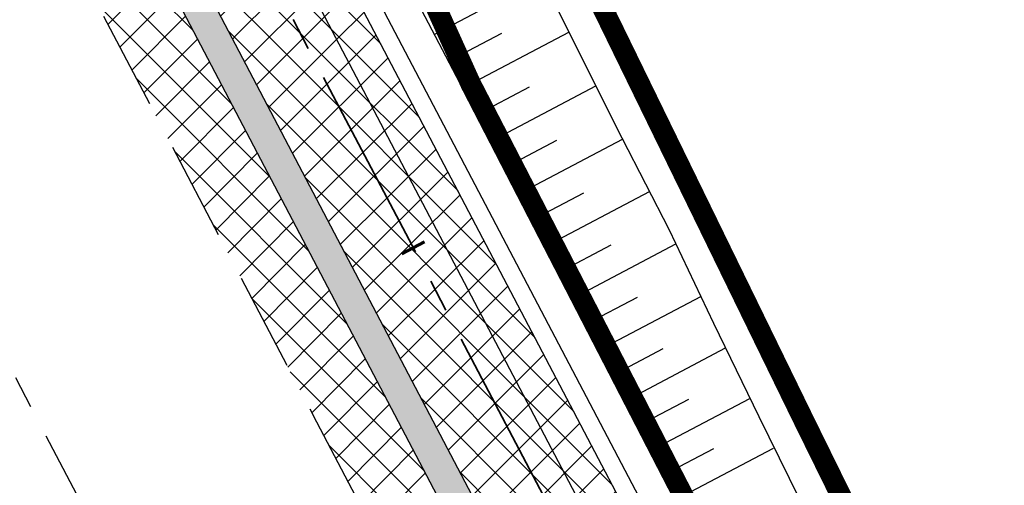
# Model space of a CAD drawing. Header units: metres. Extents: x 7529682 to 7533711, y 5721195 to 5727842.
# Tile 10 of 232: x 7531714 to 7531733, y 5723985 to 5723994. Entities that reach past the tile are written whole.
import ezdxf

# ---------------------------------------------------------------- set-up
doc = ezdxf.new("R2010")
doc.units = ezdxf.units.M
for name, pattern in [('817-dzialki-09-05-04$0$HIDDEN', [0.375, 0.25, -0.125]), ('ACAD_ISO05W100', [33, 24, -3, 0, -3, 0, -3]), ('CENTER', [50.800000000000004, 31.75, -6.35, 6.35, -6.35]), ('CENTER2', [28.575000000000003, 19.05, -3.175, 3.175, -3.175]), ('HIDDEN', [9.524999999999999, 6.35, -3.175])]:
    doc.linetypes.add(name, pattern=pattern)
for name, color, linetype in [('C-DROGI-SYTUACJA', 7, 'Continuous'), ('D-hatch-pobocza', 131, 'Continuous'), ('D-pobocza', 60, 'Continuous'), ('D-skarpa', 2, 'Continuous'), ('D-skarpa-kreskowanie', 2, 'Continuous')]:
    doc.layers.add(name, color=color, linetype=linetype)
for name, color, linetype, lineweight in [('D-bariera-uliczna-typu-B-01', 1, 'FENCELINE1', 30), ('D-krawędzie', 3, 'Continuous', 30), ('D-obrzeża', 2, 'Continuous', 30), ('D-oś', 10, 'CENTER', 30), ('D-pas-drogowy', 7, 'ACAD_ISO05W100', 50), ('Sieci-KD-proj', 4, 'KANDESZCZ_X2', 30)]:
    doc.layers.add(name, color=color, linetype=linetype, lineweight=lineweight)
for name, color, linetype, lineweight, true_color in [('D-hatch-ciag-pieszo-rowerowy', 7, 'Continuous', 13, 0xff9f80), ('D-LR-etap-III', 7, '817-dzialki-09-05-04$0$HIDDEN', 50, 0x00008f), ('D-ścieki', 7, 'Continuous', 30, 0x0544ff)]:
    doc.layers.add(name, color=color, linetype=linetype, lineweight=lineweight, true_color=true_color)
doc.layers.add('poprzeczki', color=7, linetype='Continuous', true_color=0x0000c7)
doc.styles.add('DIMTEXT', font='simplex.shx', dxfattribs={"width": 0.7})
doc.linetypes.add('FENCELINE1', pattern='A,6.35,-2.54,[133,ltypeshp.shx,S=2.54,R=0,X=-2.54,Y=0],-2.54,25.4', length=36.83)
doc.linetypes.add('KANDESZCZ_X2', pattern='A,4.366477,-0.326302,["kd",DIMTEXT,S=1.28,R=0,X=0,Y=-0.405864],-2.036296,4.465198', length=11.194273)
pattern_1 = [(45, (0, 0), (-0.3367596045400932, 0.3367596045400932), []), (135, (0, 0), (-0.3367596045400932, -0.3367596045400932), [])]

# ---------------------------------------------------------------- blocks, each defined once
blk = doc.blocks.new('AeccTickLine')
at = {"color": 0, "linetype": 'ByBlock', "lineweight": -2}
blk.add_line((0, 1), (-3.673819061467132e-16, -1), dxfattribs=at)

msp = doc.modelspace()

# ---------------------------------------------------------------- hatches: boundary and pattern name
at = {"layer": 'D-hatch-ciag-pieszo-rowerowy'}
h = msp.add_hatch(dxfattribs=at)
h.set_pattern_fill('ANSI37', color=256, scale=0.15, style=0)
h.set_pattern_definition(pattern_1)
h.paths.add_polyline_path([(7531670.458906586, 5724086.71862006), (7531652.861359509, 5724119.414572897), (7531649.993960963, 5724119.543724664), (7531666.660201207, 5724088.578124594), (7531679.390585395, 5724065.760141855), (7531684.867617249, 5724055.947126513), (7531688.519226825, 5724049.118146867), (7531697.217035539, 5724032.628804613), (7531705.518825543, 5724016.848378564), (7531710.984685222, 5724006.444116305), (7531717.725285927, 5723993.613384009), (7531720.608718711, 5723993.496779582), (7531714.804138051, 5724004.545797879), (7531709.33827834, 5724014.950060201), (7531701.035182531, 5724030.73296927), (7531692.33344085, 5724047.229767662), (7531688.667872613, 5724054.084851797), (7531683.179854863, 5724063.917550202)])
h = msp.add_hatch(dxfattribs=at)
h.set_pattern_fill('ANSI37', color=256, scale=0.15, style=0)
h.set_pattern_definition(pattern_1)
h.paths.add_polyline_path([(7531754.352047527, 5723930.752471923), (7531754.818989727, 5723928.453643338), (7531757.839022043, 5723926.144779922), (7531757.375388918, 5723928.427317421)])
h.paths.add_polyline_path([(7531731.714514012, 5723966.987520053), (7531733.968355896, 5723968.068213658), (7531731.88503071, 5723972.032321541), (7531724.978602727, 5723985.1787061), (7531720.608718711, 5723993.496779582), (7531717.725285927, 5723993.613384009), (7531728.065759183, 5723973.930294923)])
at = {"layer": 'D-hatch-pobocza'}
h = msp.add_hatch(dxfattribs=at)
h.set_pattern_fill('ANSI37', color=256, scale=0.15, style=0)
h.set_pattern_definition(pattern_1)
h.paths.add_polyline_path([(7531641.557825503, 5724137.251755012), (7531638.973820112, 5724135.895878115), (7531641.006768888, 5724132.021778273), (7531664.906257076, 5724087.616922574), (7531677.64401952, 5724064.785715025), (7531683.112433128, 5724054.988140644), (7531686.752875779, 5724048.180044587), (7531695.447538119, 5724031.696667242), (7531703.748818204, 5724015.917210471), (7531709.214143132, 5724005.513965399), (7531719.388607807, 5723986.14687362), (7531726.295217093, 5723973.000144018), (7531732.740794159, 5723960.735633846), (7531735.13, 5723956.19), (7531735.640456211, 5723955.218925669), (7531738.920835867, 5723952.151005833), (7531736.413235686, 5723957.004825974), (7531736.305660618, 5723956.961851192), (7531727.534596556, 5723973.651249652), (7531720.62798727, 5723986.797979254), (7531710.453522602, 5724006.165071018), (7531704.987823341, 5724016.569028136), (7531696.686186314, 5724032.349163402), (7531687.989321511, 5724048.836716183), (7531684.341062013, 5724055.659430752), (7531678.866615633, 5724065.467813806), (7531666.134017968, 5724088.289763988), (7531645.570935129, 5724126.495633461, -0.04489876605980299), (7531643.41488373, 5724131.53862466)])
at = {"layer": 'D-ścieki', "linetype": 'ByBlock', "true_color": 0x00cccc}
h = msp.add_hatch(color=132, dxfattribs=at)
edge = h.paths.add_edge_path()
edge.add_line((7531642.006493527, 5724137.812366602), (7531641.435825, 5724137.627082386))
edge.add_line((7531641.435825, 5724137.627082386), (7531643.414883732, 5724131.538624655))
edge.add_arc((7531672.516090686, 5724140.9979985), 30.5999999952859, 198.0067999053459, 208.2899328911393)
edge.add_line((7531645.57093513, 5724126.495633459), (7531666.134017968, 5724088.289763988))
edge.add_line((7531666.134017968, 5724088.289763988), (7531678.866615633, 5724065.467813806))
edge.add_line((7531678.866615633, 5724065.467813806), (7531684.341062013, 5724055.659430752))
edge.add_line((7531684.341062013, 5724055.659430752), (7531687.989321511, 5724048.836716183))
edge.add_line((7531687.989321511, 5724048.836716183), (7531696.686186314, 5724032.349163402))
edge.add_line((7531696.686186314, 5724032.349163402), (7531704.987823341, 5724016.569028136))
edge.add_line((7531704.987823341, 5724016.569028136), (7531710.453522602, 5724006.165071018))
edge.add_line((7531710.453522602, 5724006.165071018), (7531727.534596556, 5723973.651249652))
edge.add_line((7531727.534596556, 5723973.651249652), (7531736.305660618, 5723956.961851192))
edge.add_line((7531736.305660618, 5723956.961851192), (7531737.415830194, 5723957.405348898))
edge.add_line((7531737.415830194, 5723957.405348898), (7531737.20995598, 5723957.861526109))
edge.add_line((7531737.20995598, 5723957.861526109), (7531736.631995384, 5723957.63063868))
edge.add_line((7531736.631995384, 5723957.63063868), (7531728.065759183, 5723973.930294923))
edge.add_line((7531728.065759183, 5723973.930294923), (7531710.984685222, 5724006.444116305))
edge.add_line((7531710.984685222, 5724006.444116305), (7531705.518825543, 5724016.848378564))
edge.add_line((7531705.518825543, 5724016.848378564), (7531697.217035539, 5724032.628804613))
edge.add_line((7531697.217035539, 5724032.628804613), (7531688.519226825, 5724049.118146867))
edge.add_line((7531688.519226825, 5724049.118146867), (7531684.867617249, 5724055.947126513))
edge.add_line((7531684.867617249, 5724055.947126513), (7531679.390585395, 5724065.760141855))
edge.add_line((7531679.390585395, 5724065.760141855), (7531666.660201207, 5724088.578124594))
edge.add_line((7531666.660201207, 5724088.578124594), (7531646.099271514, 5724126.779993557))
edge.add_arc((7531672.516090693, 5724140.9979985), 30.00000000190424, 198.0067999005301, 208.2899328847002, ccw=False)
edge.add_line((7531643.985495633, 5724131.724102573), (7531642.01237679, 5724137.794286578))
edge.add_arc((7531613.48178165, 5724128.520390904), 29.99999999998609, 18.00679939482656, 18.04311184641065)

# ---------------------------------------------------------------- linework, layer by layer
at = {"layer": 'C-DROGI-SYTUACJA', "color": 10, "linetype": 'CENTER2', "lineweight": 35, "ltscale": 0.2}
msp.add_lwpolyline([(7531614.256663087, 5724194.442743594, -0.04259237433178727), (7531617.002724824, 5724190.14299819), (7531641.086772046, 5724144.244027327, -0.04226225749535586), (7531643.052354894, 5724139.578765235), (7531645.974061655, 5724130.590306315, 0.04489876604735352), (7531648.087837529, 5724125.646197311), (7531669.362691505, 5724086.1178688), (7531687.570882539, 5724053.485485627), (7531733.076127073, 5723967.06731419, 0.08906008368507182), (7531737.423082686, 5723961.49317242), (7531739.516334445, 5723959.616805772, -0.04859652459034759), (7531742.139793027, 5723956.760110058), (7531750.647625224, 5723945.469249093, -0.1118001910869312), (7531754.274373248, 5723937.414485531), (7531757.426190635, 5723921.897601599, 0.2009158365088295), (7531763.939597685, 5723912.314339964), (7531771.973882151, 5723907.081516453, -0.1312281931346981), (7531777.150318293, 5723901.326672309), (7531783.375044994, 5723889.119926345)], format="xyb", dxfattribs=at)
at = {"layer": 'D-bariera-uliczna-typu-B-01', "color": 160, "ltscale": 0.1, "true_color": 0x3d3dff, "flags": 128}
msp.add_lwpolyline([(7531734.96961638, 5723966.915378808), (7531732.194850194, 5723972.195146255), (7531725.288447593, 5723985.341482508), (7531715.113982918, 5724004.708574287), (7531709.648123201, 5724015.112836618), (7531701.344844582, 5724030.896093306), (7531692.642552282, 5724047.39393556), (7531688.975029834, 5724054.252674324), (7531683.485474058, 5724064.088128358), (7531670.765846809, 5724086.886830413), (7531650.215144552, 5724125.06969697, -0.04489876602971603), (7531648.302177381, 5724129.544115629), (7531645.094307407, 5724139.412938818)], format="xyb", dxfattribs=at)
at = {"layer": 'D-krawędzie', "linetype": 'HIDDEN', "ltscale": 0.3, "flags": 128}
msp.add_lwpolyline([(7530572.009999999, 5726166.06), (7530620.380949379, 5726072.761487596), (7530641.555222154, 5726032.007915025), (7530660.960861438, 5725995.070069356), (7530689.128213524, 5725941.540167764), (7530707.335918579, 5725907.031820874), (7530725.255781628, 5725873.092686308), (7530743.969545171, 5725837.653904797), (7530770.526708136, 5725787.119408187), (7530787.864146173, 5725754.266918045), (7530809.897571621, 5725712.541613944), (7530824.739035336, 5725684.389287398), (7530840.856259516, 5725653.693092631), (7530860.675070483, 5725616.154465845), (7530865.283000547, 5725607.394015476), (7530878.050274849, 5725583.079962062), (7530918.171722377, 5725507.178125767), (7530950.162943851, 5725446.305402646), (7530993.419108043, 5725364.264712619), (7531022.766433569, 5725308.719304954), (7531053.80955549, 5725249.872416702), (7531081.165622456, 5725197.874670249), (7531103.902359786, 5725154.540603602), (7531128.123220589, 5725108.448161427), (7531149.3, 5725068.249999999), (7531167.380094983, 5725033.766927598), (7531197.164745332, 5724976.987689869), (7531228.151004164, 5724918.034426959), (7531253.152837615, 5724870.491119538), (7531286.7961686, 5724806.653565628), (7531306.739858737, 5724768.664832), (7531335.094443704, 5724714.652299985), (7531357.3191504, 5724672.438740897), (7531373.644908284, 5724641.454376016), (7531392.161870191, 5724605.998675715), (7531418.480331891, 5724555.852756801), (7531439.726902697, 5724515.582472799), (7531468.399107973, 5724461.077223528), (7531491.782023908, 5724416.527754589), (7531531.990296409, 5724339.832565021), (7531557.226635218, 5724291.658956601), (7531569.851546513, 5724267.577443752), (7531591.375556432, 5724226.547822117), (7531610.003879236, 5724191.103071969), (7531616.882991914, 5724177.998849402), (7531629.984986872, 5724153.025496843), (7531641.006768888, 5724132.021778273), (7531664.906257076, 5724087.616922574), (7531677.64401952, 5724064.785715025), (7531683.112433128, 5724054.988140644), (7531686.752875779, 5724048.180044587), (7531695.447538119, 5724031.696667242), (7531703.748818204, 5724015.917210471), (7531709.214143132, 5724005.513965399), (7531719.388607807, 5723986.14687362), (7531726.295217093, 5723973.000144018), (7531732.740794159, 5723960.735633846), (7531735.13, 5723956.19)], dxfattribs=at)
at = {"layer": 'D-LR-etap-III', "ltscale": 10, "flags": 128}
msp.add_lwpolyline([(7531750.474471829, 5723895.103125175, 0.4, 0.4, 0), (7531750.505, 5723895.13, 0.4, 0.4, 0), (7531682.71, 5724022.92, 0.4, 0.4, 0), (7531619.177023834, 5724147.203692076, 0.4, 0.4, 0), (7531592.308960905, 5724198.48863389, 0.4, 0.4, 0), (7531553.263875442, 5724272.918564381, 0.4, 0.4, 0), (7531504.019999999, 5724366.79, 0.4, 0.4, 0), (7531482.09, 5724407.62, 0.4, 0.4, 0), (7531412.350402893, 5724541.182759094, 0.4, 0.4, 0), (7531388.463669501, 5724586.929768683, 0.4, 0.4, 0), (7531345.12, 5724669.94, 0.4, 0.4, 0), (7531127.66, 5725081.67, 0.4, 0.4, 0), (7531059.253139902, 5725211.040795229, 0.4, 0.4, 0), (7531008.007244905, 5725307.953830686, 0.4, 0.4, 0), (7530964.181635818, 5725390.835555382, 0.4, 0.4, 0), (7530914.557354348, 5725484.683561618, 0.4, 0.4, 0), (7530865.243241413, 5725577.493975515, 0.4, 0.4, 0), (7530840.085257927, 5725624.058651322, 0.4, 0.4, 0), (7530802.559525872, 5725694.924584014, 0.4, 0.4, 0), (7530755.54, 5725787.51, 0.4, 0.4, 0), (7530708.717810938, 5725876.303221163, 0.4, 0.4, 0), (7530695.12, 5725902.09, 0.4, 0.4, 0), (7530642.91397006, 5726001.07839487, 0.4, 0.4, 0), (7530634.934723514, 5726016.146615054, 0.4, 0.4, 0), (7530610.820000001, 5726061.929999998, 0.4, 0.4, 0), (7530610.820000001, 5726061.929999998, 0.4, 0.4, 0), (7530607.21, 5726063.51, 0.4, 0.4, 0), (7530597.42, 5726080.68, 0.4, 0.4, 0), (7530591.16, 5726088.44, 0.4, 0.4, 0), (7530581.28, 5726107.21, 0.4, 0.4, 0), (7530571.29, 5726130.56, 0.4, 0.4, 0), (7530549.554994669, 5726171.527317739, 0.4, 0.4, 0), (7530531.014309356, 5726206.473807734, 0.4, 0.4, 0), (7530516.461208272, 5726236.016618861, 0.4, 0.4, 0), (7530500.798929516, 5726266.141265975, 0.4, 0.4, 0), (7530491.349999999, 5726283.94, 0.4, 0.4, 0), (7530482.4, 5726303.41, 0.4, 0.4, 0), (7530482.4, 5726303.41, 0.4, 0.4, 0), (7530450.41, 5726357.28, 0.4, 0.4, 0), (7530397.759396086, 5726458.499907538, 0.4, 0.4, 0), (7530334.707815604, 5726583.664702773, 0.4, 0.4, 0), (7530303.939274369, 5726645.167943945, 0.4, 0.4, 0), (7530300.509779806, 5726651.777515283, 0.4, 0.4, 0), (7530289.213532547, 5726671.966724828, 0.4, 0.4, 0), (7530281.54, 5726685.57, 0.4, 0.4, 0), (7530261.37085633, 5726724.163374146, 0.4, 0.4, 0), (7530254.03, 5726738.21, 0.4, 0.4, 0), (7530197.219999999, 5726845.06, 0.4, 0.4, 0), (7530194.71, 5726849.15, 0.4, 0.4, 0), (7530195.92, 5726850.75, 0.4, 0.4, 0), (7530170.546669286, 5726892.961489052, 0.4, 0.4, 0), (7530143.174718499, 5726945.065838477, 0.4, 0.4, 0), (7530105.059999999, 5727018.32, 0.4, 0.4, 0), (7530100.059999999, 5727027.16, 0.4, 0.4, 0), (7530062.318670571, 5727099.625398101, 0.4, 0.4, 0), (7530015.378537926, 5727189.420463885, 0.4, 0.4, 0), (7529983.207960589, 5727250.206596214, 0.4, 0.4, 0), (7529953.284293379, 5727306.74720398, 0.4, 0.4, 0), (7529900.67053443, 5727406.15903814, 0.4, 0.4, 0), (7529890.630239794, 5727425.131178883, 0.4, 0.4, 0), (7529875.155383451, 5727454.426350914, 0.4, 0.4, 0), (7529857.560096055, 5727487.787346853, 0.4, 0.4, 0), (7529835.194401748, 5727530.19312405, 0.4, 0.4, 0), (7529811.740544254, 5727574.662079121, 0.4, 0.4, 0), (7529792.101859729, 5727611.922638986, 0.4, 0.4, 0), (7529768.066117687, 5727657.469613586, 0.4, 0.4, 0), (7529755.210566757, 5727682.131373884, 0.4, 0.4, 0), (7529753.309999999, 5727681.13, 0.4, 0.4, 0), (7529739.21, 5727707.77, 0.4, 0.4, 0), (7529735.394745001, 5727711.251990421, 0.4, 0.4, 0), (7529725.42, 5727730.2, 0.4, 0.4, 0), (7529723.55, 5727729.88, 0.4, 0.4, 0), (7529695.566668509, 5727782.932080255, 0.4, 0.4, 0), (7529717.67971874, 5727794.024357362, 0.4, 0.4, 0), (7529736.274870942, 5727758.647400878, 0.4, 0.4, 0), (7529736.274870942, 5727758.647400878, 0.4, 0.4, 0), (7529744.511003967, 5727750.406106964, 0.4, 0.4, 0), (7529744.511003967, 5727750.406106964, 0.4, 0.4, 0), (7529750.282568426, 5727738.549848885, 0.4, 0.4, 0), (7529777.108510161, 5727687.569424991, 0.4, 0.4, 0), (7529796.51537536, 5727651.329932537, 0.4, 0.4, 0), (7529814.937945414, 5727616.793170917, 0.4, 0.4, 0), (7529839.006722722, 5727572.303976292, 0.4, 0.4, 0), (7529860.617626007, 5727532.509108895, 0.4, 0.4, 0), (7529882.348967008, 5727491.504261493, 0.4, 0.4, 0), (7529904.865139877, 5727449.096370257, 0.4, 0.4, 0), (7529920.747384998, 5727418.884773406, 0.4, 0.4, 0), (7529946.676504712, 5727368.547487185, 0.4, 0.4, 0), (7529972.024701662, 5727320.573310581, 0.4, 0.4, 0), (7529987.740014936, 5727290.153392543, 0.4, 0.4, 0), (7529996.497385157, 5727273.661630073, 0.4, 0.4, 0), (7530017.541471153, 5727234.202689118, 0.4, 0.4, 0), (7530033.053657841, 5727204.864166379, 0.4, 0.4, 0), (7530051.622983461, 5727170.222745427, 0.4, 0.4, 0), (7530069.276612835, 5727137.015751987, 0.4, 0.4, 0), (7530089.385386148, 5727097.533639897, 0.4, 0.4, 0), (7530109.712512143, 5727060.746615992, 0.4, 0.4, 0), (7530136.769722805, 5727011.640131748, 0.4, 0.4, 0), (7530162.446686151, 5726962.743777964, 0.4, 0.4, 0), (7530187.674104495, 5726916.992101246, 0.4, 0.4, 0), (7530207.820739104, 5726879.335323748, 0.4, 0.4, 0), (7530230.625609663, 5726834.518686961, 0.4, 0.4, 0), (7530262.288093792, 5726776.61832811, 0.4, 0.4, 0), (7530277.509672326, 5726760.213143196, 0.4, 0.4, 0), (7530286.036865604, 5726744.106684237, 0.4, 0.4, 0), (7530288.097472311, 5726735.884066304, 0.4, 0.4, 0), (7530290.393870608, 5726725.046963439, 0.4, 0.4, 0), (7530296.17664807, 5726713.582980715, 0.4, 0.4, 0), (7530302.726195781, 5726701.18226779, 0.4, 0.4, 0), (7530325.685047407, 5726657.466383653, 0.4, 0.4, 0), (7530343.243978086, 5726623.648592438, 0.4, 0.4, 0), (7530360.229820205, 5726591.746871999, 0.4, 0.4, 0), (7530383.20855044, 5726548.059469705, 0.4, 0.4, 0), (7530406.017875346, 5726503.605514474, 0.4, 0.4, 0), (7530427.464919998, 5726462.620289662, 0.4, 0.4, 0), (7530447.9278544, 5726424.388014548, 0.4, 0.4, 0), (7530471.126878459, 5726379.920667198, 0.4, 0.4, 0), (7530490.501003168, 5726343.033350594, 0.4, 0.4, 0), (7530509.499458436, 5726306.733076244, 0.4, 0.4, 0), (7530529.890269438, 5726267.244072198, 0.4, 0.4, 0), (7530543.852446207, 5726238.990319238, 0.4, 0.4, 0), (7530554.808897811, 5726218.943990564, 0.4, 0.4, 0), (7530559.027108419, 5726212.223286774, 0.4, 0.4, 0), (7530563.060988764, 5726206.409670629, 0.4, 0.4, 0), (7530566.93354971, 5726200.463543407, 0.4, 0.4, 0), (7530569.771022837, 5726194.901501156, 0.4, 0.4, 0), (7530571.47319415, 5726191.282350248, 0.4, 0.4, 0), (7530572.839142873, 5726188.024533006, 0.4, 0.4, 0), (7530575.295071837, 5726182.034664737, 0.4, 0.4, 0), (7530579.736851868, 5726173.306070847, 0.4, 0.4, 0), (7530583.3, 5726167.41, 0.4, 0.4, 0), (7530593.4, 5726163.33, 0.4, 0.4, 0), (7530598.618375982, 5726155.264489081, 0.4, 0.4, 0), (7530608.258304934, 5726140.497132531, 0.4, 0.4, 0), (7530603.269999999, 5726136.83, 0.4, 0.4, 0), (7530606.53, 5726131.84, 0.4, 0.4, 0), (7530604.239057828, 5726124.21679044, 0.4, 0.4, 0), (7530605.847136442, 5726121.630127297, 0.4, 0.4, 0), (7530608.971611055, 5726116.164124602, 0.4, 0.4, 0), (7530618.114293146, 5726097.791111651, 0.4, 0.4, 0), (7530651.213125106, 5726034.959524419, 0.4, 0.4, 0), (7530670.243741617, 5725998.61095082, 0.4, 0.4, 0), (7530698.075474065, 5725945.952624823, 0.4, 0.4, 0), (7530716.505955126, 5725911.3051464, 0.4, 0.4, 0), (7530735.223454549, 5725875.667401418, 0.4, 0.4, 0), (7530752.504235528, 5725842.154920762, 0.4, 0.4, 0), (7530778.310652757, 5725793.501254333, 0.4, 0.4, 0), (7530797.499961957, 5725756.381811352, 0.4, 0.4, 0), (7530812.518974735, 5725728.28874362, 0.4, 0.4, 0), (7530820.039295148, 5725713.160404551, 0.4, 0.4, 0), (7530822.422446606, 5725710.193574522, 0.4, 0.4, 0), (7530833.154893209, 5725688.800634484, 0.4, 0.4, 0), (7530849.629354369, 5725656.158601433, 0.4, 0.4, 0), (7530867.98290276, 5725621.963939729, 0.4, 0.4, 0), (7530872.629809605, 5725612.88760475, 0.4, 0.4, 0), (7530880.354488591, 5725597.594500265, 0.4, 0.4, 0), (7530883.839446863, 5725593.389159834, 0.4, 0.4, 0), (7530891.782113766, 5725587.763349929, 0.4, 0.4, 0), (7530895.038670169, 5725584.280746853, 0.4, 0.4, 0), (7530897.033644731, 5725580.941110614, 0.4, 0.4, 0), (7530900.951646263, 5725579.945856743, 0.4, 0.4, 0), (7530904.80970798, 5725571.977328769, 0.4, 0.4, 0), (7530903.682362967, 5725568.566434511, 0.4, 0.4, 0), (7530908.900614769, 5725558.844845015, 0.4, 0.4, 0), (7530910.252030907, 5725545.671606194, 0.4, 0.4, 0), (7530912.872986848, 5725538.645543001, 0.4, 0.4, 0), (7530945.278171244, 5725478.464284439, 0.4, 0.4, 0), (7530959.692318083, 5725450.24628822, 0.4, 0.4, 0), (7531002.82670893, 5725368.192370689, 0.4, 0.4, 0), (7531044.703532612, 5725290.314293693, 0.4, 0.4, 0), (7531064.098839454, 5725253.212562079, 0.4, 0.4, 0), (7531083.010253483, 5725216.677517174, 0.4, 0.4, 0), (7531113.013137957, 5725158.465613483, 0.4, 0.4, 0), (7531137.364304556, 5725113.07076138, 0.4, 0.4, 0), (7531150.830830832, 5725086.711759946, 0.4, 0.4, 0), (7531159.745663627, 5725076.640848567, 0.4, 0.4, 0), (7531166.309999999, 5725074.58, 0.4, 0.4, 0), (7531172.29, 5725062.58, 0.4, 0.4, 0), (7531170.589828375, 5725055.605912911, 0.4, 0.4, 0), (7531173.732823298, 5725044.080706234, 0.4, 0.4, 0), (7531215.342008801, 5724964.859648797, 0.4, 0.4, 0), (7531238.054496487, 5724921.684649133, 0.4, 0.4, 0), (7531262.389821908, 5724875.282876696, 0.4, 0.4, 0), (7531295.587160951, 5724811.265731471, 0.4, 0.4, 0), (7531348.487908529, 5724712.362812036, 0.4, 0.4, 0), (7531363.740817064, 5724682.68394264, 0.4, 0.4, 0), (7531366.986905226, 5724675.865317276, 0.4, 0.4, 0), (7531382.541261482, 5724646.110625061, 0.4, 0.4, 0), (7531401.299165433, 5724610.874551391, 0.4, 0.4, 0), (7531428.964837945, 5724558.862274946, 0.4, 0.4, 0), (7531449.111202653, 5724520.397801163, 0.4, 0.4, 0), (7531477.292992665, 5724465.831467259, 0.4, 0.4, 0), (7531500.996290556, 5724421.112506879, 0.4, 0.4, 0), (7531512.121834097, 5724400.549045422, 0.4, 0.4, 0), (7531513.78163794, 5724396.757451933, 0.4, 0.4, 0), (7531526.32, 5724379.39, 0.4, 0.4, 0), (7531566.783642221, 5724302.73628205, 0.4, 0.4, 0), (7531578.579156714, 5724282.774819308, 0.4, 0.4, 0), (7531584.232619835, 5724273.111246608, 0.4, 0.4, 0), (7531590.109283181, 5724263.508189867, 0.4, 0.4, 0), (7531593.027899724, 5724258.771479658, 0.4, 0.4, 0), (7531595.711841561, 5724254.226824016, 0.4, 0.4, 0), (7531601.659976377, 5724243.898197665, 0.4, 0.4, 0), (7531606.097733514, 5724235.986407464, 0.4, 0.4, 0), (7531609.382207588, 5724230.799061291, 0.4, 0.4, 0), (7531611.580260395, 5724227.671180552, 0.4, 0.4, 0), (7531612.707802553, 5724225.86410867, 0.4, 0.4, 0), (7531618.665224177, 5724214.480919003, 0.4, 0.4, 0), (7531619.885522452, 5724212.333950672, 0.4, 0.4, 0), (7531620.931818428, 5724210.787064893, 0.4, 0.4, 0), (7531623.518605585, 5724207.111542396, 0.4, 0.4, 0), (7531626.143926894, 5724203.61306897, 0.4, 0.4, 0), (7531632.022984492, 5724196.485954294, 0.4, 0.4, 0), (7531653.949089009, 5724152.617641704, 0.4, 0.4, 0), (7531656.750690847, 5724143.103797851, 0.4, 0.4, 0), (7531659.61440691, 5724133.254504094, 0.4, 0.4, 0), (7531661.627147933, 5724128.646047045, 0.4, 0.4, 0.01093811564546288), (7531674.314987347, 5724101.43546424, 0.4, 0.4, 0), (7531685.137626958, 5724081.408252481, 0.4, 0.4, 0), (7531692.159945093, 5724066.277333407, 0.4, 0.4, 0), (7531699.662164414, 5724051.388120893, 0.4, 0.4, 0), (7531704.480624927, 5724040.808561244, 0.4, 0.4, 0), (7531704.480624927, 5724040.808561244, 0.4, 0.4, 0), (7531704.401251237, 5724037.368913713, 0.4, 0.4, 0), (7531720.383609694, 5724003.441317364, 0.4, 0.4, 0), (7531728.79890528, 5723986.206298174, 0.4, 0.4, 0), (7531733.237926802, 5723977.192631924, 0.4, 0.4, 0), (7531736.750027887, 5723969.505210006, 0.4, 0.4, 0), (7531737.336143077, 5723968.518916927, 0.4, 0.4, 0), (7531738.285051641, 5723967.699360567, 0.4, 0.4, 0), (7531742.180915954, 5723962.346428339, 0.4, 0.4, 0), (7531744.286141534, 5723958.615526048, 0.4, 0.4, 0), (7531755.393260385, 5723944.192617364, 0.4, 0.4, 0), (7531758.69, 5723936.76, 0.4, 0.4, 0), (7531780.08, 5723929.25, 0.4, 0.4, 0), (7531792.611989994, 5723906.337708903, 0.4, 0.4, 0), (7531792.611989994, 5723906.337708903, 0.4, 0.4, 0), (7531756.962094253, 5723883.055323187, 0.4, 0.4, 0), (7531750.46, 5723895.130000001, 0.4, 0.4, 0), (7531750.46, 5723895.130000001, 0, 0, 0)], format="xyseb", dxfattribs=at)
at = {"layer": 'D-obrzeża'}
msp.add_lwpolyline([(7531780.89415394, 5723900.508946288), (7531779.425246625, 5723903.067009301, 0.1186133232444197), (7531777.818070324, 5723904.766880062), (7531765.060392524, 5723913.076104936, -0.2009158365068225), (7531758.546985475, 5723922.659366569), (7531755.443017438, 5723937.940680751, 0.1118001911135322), (7531751.816269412, 5723945.995444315), (7531743.064820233, 5723957.609612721, 0.0485965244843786), (7531740.441361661, 5723960.466308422), (7531738.436547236, 5723962.263400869, -0.08926204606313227), (7531734.082128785, 5723967.851728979), (7531731.88503071, 5723972.032321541), (7531724.978602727, 5723985.1787061), (7531714.804138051, 5724004.545797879), (7531709.33827834, 5724014.950060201), (7531701.035182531, 5724030.73296927), (7531692.33344085, 5724047.229767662), (7531688.667872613, 5724054.084851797), (7531683.179854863, 5724063.917550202), (7531670.458906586, 5724086.71862006), (7531649.906948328, 5724124.903820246, -0.04489876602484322), (7531647.969320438, 5724129.435920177), (7531644.774618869, 5724139.264231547)], format="xyb", dxfattribs=at)
at = {"layer": 'D-oś', "ltscale": 0.1}
msp.add_lwpolyline([(7531812.380848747, 5723798.616780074), (7531655.397024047, 5724097.899918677), (7531637.916099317, 5724130.379189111), (7531626.885633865, 5724151.399455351), (7531613.784040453, 5724176.372042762), (7531606.905700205, 5724189.474794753), (7531588.276149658, 5724224.921883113), (7531566.751706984, 5724265.952329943), (7531554.126292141, 5724290.034803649), (7531528.890461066, 5724338.207443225), (7531488.682972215, 5724414.901138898), (7531465.30154836, 5724459.447768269)], dxfattribs=at)
at = {"layer": 'D-pas-drogowy', "ltscale": 0.2, "flags": 128}
msp.add_lwpolyline([(7531633.018560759, 5724182.834272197, 0.4, 0.4, 0), (7531617.558899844, 5724211.608162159, 0.4, 0.4, 0), (7531566.783642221, 5724302.73628205, 0.4, 0.4, 0), (7531538.419082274, 5724356.469679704, 0.4, 0.4, 0), (7531526.32, 5724379.39, 0.4, 0.4, 0), (7531516.102085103, 5724393.607319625, 0.4, 0.4, 0.001485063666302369), (7531513.78037409, 5724396.837773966, 0.4, 0.4, 0), (7531501.87, 5724413.41, 0.4, 0.4, 0), (7531474.926107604, 5724464.507896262, 0.4, 0.4, 0), (7531446.200436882, 5724518.992313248, 0.4, 0.4, 0), (7531424.962185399, 5724559.262257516, 0.4, 0.4, 0), (7531398.444460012, 5724609.565801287, 0.4, 0.4, 0), (7531379.647455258, 5724645.216004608, 0.4, 0.4, 0), (7531365.23, 5724672.56, 0.4, 0.4, 0), (7531341.305752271, 5724717.915356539, 0.4, 0.4, 0), (7531312.899996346, 5724771.788898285, 0.4, 0.4, 0), (7531292.590923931, 5724810.306502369, 0.4, 0.4, 0), (7531259.391619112, 5724873.271351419, 0.4, 0.4, 0), (7531233.740401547, 5724921.922582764, 0.4, 0.4, 0), (7531203.072738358, 5724980.092044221, 0.4, 0.4, 0), (7531173.471398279, 5725036.225177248, 0.4, 0.4, 0), (7531168.269999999, 5725046.09, 0.4, 0.4, 0), (7531172.29, 5725062.58, 0.4, 0.4, 0), (7531166.309999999, 5725074.58, 0.4, 0.4, 0), (7531150.32, 5725079.6, 0.4, 0.4, 0), (7531141.5, 5725096.43, 0.4, 0.4, 0), (7531109.311735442, 5725157.814415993, 0.4, 0.4, 0), (7531086.641300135, 5725201.047918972, 0.4, 0.4, 0), (7531059.198258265, 5725253.383662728, 0.4, 0.4, 0), (7531028.206828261, 5725312.48946212, 0.4, 0.4, 0), (7530999.104694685, 5725367.990143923, 0.4, 0.4, 0), (7530956.247527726, 5725449.724815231, 0.4, 0.4, 0), (7530924.397774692, 5725510.463768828, 0.4, 0.4, 0), (7530897.509999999, 5725561.74, 0.4, 0.4, 0), (7530894.46, 5725566.14, 0.4, 0.4, 0), (7530892.16, 5725570.49, 0.4, 0.4, 0), (7530869.362688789, 5725613.307018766, 0.4, 0.4, 0), (7530861.693971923, 5725627.704613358, 0.4, 0.4, 0), (7530852.74, 5725644.52, 0.4, 0.4, 0), (7530831.509999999, 5725684.2, 0.4, 0.4, 0), (7530811.13, 5725722.52, 0.4, 0.4, 0), (7530792.3476413, 5725757.940652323, 0.4, 0.4, 0), (7530768.03, 5725803.8, 0.4, 0.4, 0), (7530748.768542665, 5725840.178507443, 0.4, 0.4, 0), (7530727.7, 5725879.97, 0.4, 0.4, 0), (7530712.0981582, 5725909.54523909, 0.4, 0.4, 0), (7530693.644105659, 5725944.645156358, 0.4, 0.4, 0), (7530665.702224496, 5725997.538976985, 0.4, 0.4, 0), (7530641.759999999, 5726042.88, 0.4, 0.4, 0), (7530616.5, 5726091.48, 0.4, 0.4, 0), (7530604.628439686, 5726114.319880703, 0.4, 0.4, -0.007762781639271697), (7530602.5, 5726118.43, 0.4, 0.4, 0), (7530603.992037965, 5726123.394821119, 0.4, 0.4, 0), (7530606.53, 5726131.84, 0.4, 0.4, 0), (7530603.269999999, 5726136.83, 0.4, 0.4, 0), (7530593.775620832, 5726151.368713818, 0.4, 0.4, 0), (7530590.202637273, 5726156.84001263, 0.4, 0.4, 0), (7530583.3, 5726167.41, 0.4, 0.4, 0), (7530580.578343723, 5726170.427567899, 0.4, 0.4, 0), (7530575.849999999, 5726175.67, 0.4, 0.4, 0), (7530569.009999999, 5726186.66, 0.4, 0.4, 0), (7530562.555322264, 5726199.189409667, 0.4, 0.4, 0), (7530555.67, 5726211.39, 0.4, 0.4, 0), (7530548.29, 5726224.23, 0.4, 0.4, 0), (7530540.58, 5726237.71, 0.4, 0.4, 0), (7530532.679999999, 5726252.65, 0.4, 0.4, 0), (7530524.059999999, 5726269.35, 0.4, 0.4, 0), (7530502.82, 5726309.91, 0.4, 0.4, 0), (7530488.83, 5726336.63, 0.4, 0.4, 0), (7530466.03, 5726380.16, 0.4, 0.4, 0), (7530438.469999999, 5726432.77, 0.4, 0.4, 0), (7530424.53, 5726459.09, 0.4, 0.4, 0), (7530401.63, 5726502.97, 0.4, 0.4, 0), (7530383.38, 5726538.06, 0.4, 0.4, 0), (7530353.969999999, 5726593.52, 0.4, 0.4, 0), (7530338.469999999, 5726622.74, 0.4, 0.4, 0), (7530322.009999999, 5726653.88, 0.4, 0.4, 0), (7530297.54, 5726700.33, 0.4, 0.4, 0), (7530287.38, 5726719.6, 0.4, 0.4, 0), (7530285.94993921, 5726722.315508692, 0.4, 0.4, 0), (7530280.259999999, 5726733.12, 0.4, 0.4, 0), (7530266.73, 5726758.74, 0.4, 0.4, 0), (7530260.42, 5726770.47, 0.4, 0.4, 0), (7530253.25, 5726783.82, 0.4, 0.4, 0), (7530244.95, 5726799.33, 0.4, 0.4, 0), (7530239.389999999, 5726808.49, 0.4, 0.4, 0), (7530238.29, 5726807.9, 0.4, 0.4, 0), (7530218.11, 5726850.67, 0.4, 0.4, 0), (7530175.906646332, 5726928.168028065, 0.4, 0.4, 0), (7530096.679999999, 5727076.15, 0.4, 0.4, 0), (7530094.679999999, 5727079.89, 0.4, 0.4, 0), (7530064.59693469, 5727135.522637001, 0.4, 0.4, 0), (7530046.730970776, 5727168.8921561, 0.4, 0.4, 0), (7530025.803045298, 5727208.461374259, 0.4, 0.4, 0), (7530012.846501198, 5727232.979315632, 0.4, 0.4, 0), (7529994.15, 5727268.45, 0.4, 0.4, 0), (7529981.670868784, 5727291.93018666, 0.4, 0.4, 0), (7529949.889999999, 5727351.73, 0.4, 0.4, 0), (7529924.75, 5727399.03, 0.4, 0.4, 0), (7529915.515824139, 5727417.099754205, 0.4, 0.4, 0), (7529885.83, 5727475.19, 0.4, 0.4, 0), (7529862.559999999, 5727519.97, 0.4, 0.4, 0), (7529852.984923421, 5727538.191086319, 0.4, 0.4, 0), (7529836.513084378, 5727569.51130111, 0.4, 0.4, 0), (7529815.36890814, 5727609.140983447, 0.4, 0.4, 0), (7529792.795203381, 5727651.247499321, 0.4, 0.4, 0), (7529774.199114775, 5727685.858348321, 0.4, 0.4, 0), (7529746.966026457, 5727736.059440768, 0.4, 0.4, 0), (7529733.92, 5727757.62, 0.4, 0.4, 0), (7529708.607472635, 5727806.388536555, 0.4, 0.4, 0), (7529688.491967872, 5727796.344621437, 0.4, 0.4, 0), (7529723.55, 5727729.88, 0.4, 0.4, 0), (7529725.42, 5727730.2, 0.4, 0.4, 0), (7529735.38, 5727711.28, 0.4, 0.4, 0), (7529739.21, 5727707.77, 0.4, 0.4, 0), (7529753.309999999, 5727681.13, 0.4, 0.4, 0), (7529755.178396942, 5727682.114424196, 0.4, 0.4, 0), (7529792.101859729, 5727611.922638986, 0.4, 0.4, 0), (7529811.740544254, 5727574.662079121, 0.4, 0.4, 0), (7529835.194401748, 5727530.19312405, 0.4, 0.4, 0), (7529857.560096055, 5727487.787346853, 0.4, 0.4, 0), (7529875.155383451, 5727454.426350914, 0.4, 0.4, 0), (7529890.630239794, 5727425.131178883, 0.4, 0.4, 0), (7529900.67053443, 5727406.15903814, 0.4, 0.4, 0), (7529953.284293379, 5727306.74720398, 0.4, 0.4, 0), (7529983.207960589, 5727250.206596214, 0.4, 0.4, 0), (7530015.378537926, 5727189.420463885, 0.4, 0.4, 0), (7530062.318670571, 5727099.625398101, 0.4, 0.4, 0), (7530100.059999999, 5727027.16, 0.4, 0.4, 0), (7530105.059999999, 5727018.32, 0.4, 0.4, 0), (7530143.174718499, 5726945.065838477, 0.4, 0.4, 0), (7530170.546669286, 5726892.961489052, 0.4, 0.4, 0), (7530195.92, 5726850.75, 0.4, 0.4, 0), (7530194.71, 5726849.15, 0.4, 0.4, 0), (7530197.219999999, 5726845.06, 0.4, 0.4, 0), (7530254.03, 5726738.21, 0.4, 0.4, 0), (7530261.37085633, 5726724.163374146, 0.4, 0.4, 0), (7530281.54, 5726685.57, 0.4, 0.4, 0), (7530289.213532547, 5726671.966724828, 0.4, 0.4, 0), (7530300.509779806, 5726651.777515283, 0.4, 0.4, 0), (7530303.939274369, 5726645.167943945, 0.4, 0.4, 0), (7530334.707815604, 5726583.664702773, 0.4, 0.4, 0), (7530397.759396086, 5726458.499907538, 0.4, 0.4, 0), (7530450.41, 5726357.28, 0.4, 0.4, 0), (7530482.4, 5726303.41, 0.4, 0.4, 0), (7530483.687990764, 5726301.003383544, 0.4, 0.4, 0), (7530491.349999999, 5726283.94, 0.4, 0.4, 0), (7530512.67, 5726243.78, 0.4, 0.4, 0), (7530529.429999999, 5726209.46, 0.4, 0.4, 0), (7530571.29, 5726130.56, 0.4, 0.4, 0), (7530581.28, 5726107.21, 0.4, 0.4, 0), (7530591.16, 5726088.44, 0.4, 0.4, 0), (7530597.42, 5726080.68, 0.4, 0.4, 0), (7530607.21, 5726063.51, 0.4, 0.4, 0), (7530610.820000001, 5726061.929999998, 0.4, 0.4, 0), (7530634.934723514, 5726016.146615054, 0.4, 0.4, 0), (7530642.91397006, 5726001.07839487, 0.4, 0.4, 0), (7530695.12, 5725902.09, 0.4, 0.4, 0), (7530708.717810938, 5725876.303221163, 0.4, 0.4, 0), (7530755.54, 5725787.51, 0.4, 0.4, 0), (7530802.559525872, 5725694.924584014, 0.4, 0.4, 0), (7530840.085257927, 5725624.058651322, 0.4, 0.4, 0), (7530865.243241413, 5725577.493975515, 0.4, 0.4, 0), (7530914.557354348, 5725484.683561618, 0.4, 0.4, 0), (7530964.181635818, 5725390.835555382, 0.4, 0.4, 0), (7531008.007244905, 5725307.953830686, 0.4, 0.4, 0), (7531059.253139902, 5725211.040795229, 0.4, 0.4, 0), (7531127.66, 5725081.67, 0.4, 0.4, 0), (7531345.12, 5724669.94, 0.4, 0.4, 0), (7531388.463669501, 5724586.929768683, 0.4, 0.4, 0), (7531412.350402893, 5724541.182759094, 0.4, 0.4, 0), (7531482.09, 5724407.62, 0.4, 0.4, 0), (7531504.019999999, 5724366.79, 0.4, 0.4, 0), (7531519.374444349, 5724337.520497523, 0.4, 0.4, 0), (7531563.748815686, 5724252.931583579, 0.4, 0.4, 0), (7531602.175111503, 5724179.681224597, 0.4, 0.4, 0), (7531619.177023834, 5724147.203692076, 0.4, 0.4, 0), (7531625.038493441, 5724135.63500206, 0.4, 0.4, 0), (7531656.796442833, 5724073.31633882, 0.4, 0.4, 0), (7531675.12, 5724037.36, 0.4, 0.4, 0), (7531682.71, 5724022.92, 0.4, 0.4, 0), (7531705.565196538, 5723979.810545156, 0.4, 0.4, 0), (7531736.605941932, 5723921.261514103, 0.4, 0.4, 0), (7531750.46, 5723895.130000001, 0.4, 0.4, 0), (7531740.769999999, 5723886.56, 0.4, 0.4, 0), (7531732.86, 5723885, 0.4, 0.4, 0), (7531722.179999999, 5723887.77, 0.4, 0.4, 0), (7531729.87, 5723862.17, 0.4, 0.4, 0), (7531742.92, 5723861.93, 0.4, 0.4, 0), (7531763.71, 5723859.52, 0.4, 0.4, 0), (7531768.42, 5723854.12, 0.4, 0.4, 0), (7531787.42, 5723817.97, 0.4, 0.4, 0), (7531795.57, 5723809.82, 0.4, 0.4, 0), (7531816.346897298, 5723819.850397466, 0.4, 0.4, 0), (7531816.346897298, 5723819.850397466, 0.4, 0.4, 0), (7531805.059999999, 5723843.23, 0.4, 0.4, 0), (7531803.61, 5723886.23, 0.4, 0.4, 0), (7531803.61, 5723886.23, 0.4, 0.4, 0), (7531780.08, 5723929.25, 0.4, 0.4, 0), (7531758.69, 5723936.76, 0.4, 0.4, 0), (7531749.3590272, 5723946.412126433, 0.4, 0.4, 0), (7531742.71, 5723953.29, 0.4, 0.4, 0), (7531735.177368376, 5723967.877529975, 0.4, 0.4, 0), (7531722.37, 5723992.68, 0.4, 0.4, 0), (7531705.041669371, 5724030.885563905, 0.4, 0.4, 0), (7531699.469999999, 5724043.17, 0.4, 0.4, 0), (7531692.69, 5724058.11, 0.4, 0.4, 0), (7531679.672010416, 5724084.016803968, 0.4, 0.4, 0), (7531674.55, 5724094.21, 0.4, 0.4, 0), (7531666.633166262, 5724114.002855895, 0.4, 0.4, 0), (7531649, 5724153.82, 0.4, 0.4, 0), (7531641.49, 5724149.34, 0.4, 0.4, 0), (7531626.04, 5724179.34, 0.4, 0.4, 0), (7531633.03, 5724182.84, 0, 0, 0)], format="xyseb", dxfattribs=at)
at = {"layer": 'D-pobocza'}
msp.add_lwpolyline([(7531735.52251396, 5723966.409309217), (7531735.521202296, 5723967.335125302), (7531735.119785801, 5723968.010504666), (7531734.925467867, 5723968.396591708), (7531732.770265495, 5723972.497466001), (7531725.863873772, 5723985.643781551), (7531715.689409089, 5724005.010873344), (7531710.223415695, 5724015.415389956), (7531701.919931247, 5724031.199037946), (7531693.216616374, 5724047.698818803), (7531689.545464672, 5724054.564344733), (7531684.053095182, 5724064.40483999), (7531671.335878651, 5724087.199221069), (7531650.787508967, 5724125.377753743, -0.04489876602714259), (7531648.920340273, 5724129.745050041), (7531645.699301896, 5724139.65438505)], format="xyb", dxfattribs=at)
at = {"layer": 'D-skarpa', "linetype": 'Continuous', "elevation": -1.522202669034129}
msp.add_lwpolyline([(7531722.604200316, 5723997.005301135), (7531725.290356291, 5723991.638752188), (7531726.210670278, 5723989.863029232), (7531727.068804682, 5723988.054564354), (7531727.939950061, 5723986.25295067), (7531731.475129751, 5723979.073139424), (7531731.921836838, 5723978.178195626), (7531732.365817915, 5723977.281816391), (7531736.221678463, 5723969.140699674), (7531736.221678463, 5723969.140699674), (7531736.615693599, 5723968.289873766), (7531736.766008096, 5723967.068708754)], dxfattribs=at)
at = {"layer": 'D-skarpa-kreskowanie', "linetype": 'Continuous'}
for p, q in [((7531721.664777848, 5723993.636759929), (7531723.742625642, 5723994.730892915, -1.565620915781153)), ((7531721.938311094, 5723993.117297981, -0.01579769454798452), (7531722.971883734, 5723993.661546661, -0.7945760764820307)), ((7531722.211844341, 5723992.597836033, -0.03159538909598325), (7531724.268287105, 5723993.680697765, -1.581088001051)), ((7531722.482559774, 5723992.083725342, -0.04723034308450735), (7531723.505485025, 5723992.622367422, -0.8179861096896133)), ((7531722.753275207, 5723991.56961465, -0.06286529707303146), (7531724.788533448, 5723992.641321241, -1.596395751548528)), ((7531723.021201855, 5723991.06080009, -0.07833918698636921), (7531724.033589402, 5723991.593893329, -0.8411549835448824)), ((7531723.289128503, 5723990.551985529, -0.09381307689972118), (7531725.303784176, 5723991.61284342, -1.611819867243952)), ((7531723.554342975, 5723990.048321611, -0.1091303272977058), (7531724.560029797, 5723990.577886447, -0.866897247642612)), ((7531723.819557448, 5723989.544657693, -0.1244475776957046), (7531725.827649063, 5723990.602059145, -1.637508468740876)), ((7531724.083907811, 5723989.042634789, -0.1397149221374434), (7531725.086317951, 5723989.570474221, -0.8950129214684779)), ((7531724.348258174, 5723988.540611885, -0.1549822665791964), (7531726.340406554, 5723989.589618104, -1.656030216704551)), ((7531724.610509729, 5723988.04257479, -0.1701283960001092), (7531725.596211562, 5723988.561616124, -0.9128369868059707)), ((7531724.872761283, 5723987.544537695, -0.1852745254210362), (7531726.823420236, 5723988.571696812, -1.655060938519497)), ((7531725.129551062, 5723987.056872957, -0.2001052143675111), (7531726.094724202, 5723987.56510449, -0.9273458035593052)), ((7531725.386340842, 5723986.569208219, -0.2149359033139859), (7531727.299824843, 5723987.57679211, -1.65671165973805)), ((7531725.638236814, 5723986.090837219, -0.2294839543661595), (7531726.586774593, 5723986.590309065, -0.9441900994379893)), ((7531725.890132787, 5723985.612466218, -0.2440320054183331), (7531727.770799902, 5723986.602769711, -1.661080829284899)), ((7531726.13770866, 5723985.142299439, -0.2583305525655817), (7531727.070431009, 5723985.633443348, -0.9611200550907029)), ((7531726.376701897, 5723984.667613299, -0.2661622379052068), (7531728.229380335, 5723985.643178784, -1.66212209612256))]:
    msp.add_line(p, q, dxfattribs=at)
at = {"layer": 'D-ścieki'}
msp.add_lwpolyline([(7531688.519226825, 5724049.118146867), (7531697.217035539, 5724032.628804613), (7531705.518825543, 5724016.848378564), (7531710.984685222, 5724006.444116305), (7531721.159149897, 5723987.077024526), (7531728.065759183, 5723973.930294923), (7531736.631995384, 5723957.63063868), (7531737.20995598, 5723957.861526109), (7531737.415830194, 5723957.405348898), (7531736.305660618, 5723956.961851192), (7531727.534596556, 5723973.651249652), (7531720.62798727, 5723986.797979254), (7531710.453522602, 5724006.165071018), (7531704.987823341, 5724016.569028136), (7531696.686186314, 5724032.349163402), (7531687.989321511, 5724048.836716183)], dxfattribs=at)
at = {"layer": 'Sieci-KD-proj', "ltscale": 0.7, "flags": 128}
msp.add_lwpolyline([(7531506.529044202, 5724396.605571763), (7531510.680585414, 5724396.767861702), (7531518.174499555, 5724374.538481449), (7531526.012943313, 5724359.555892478), (7531537.352309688, 5724337.954601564), (7531552.218784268, 5724309.651622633), (7531564.450088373, 5724286.205363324), (7531574.31042361, 5724267.349613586), (7531591.209177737, 5724235.13471978), (7531606.38896986, 5724206.139190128), (7531610.933483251, 5724198.782623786), (7531616.745231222, 5724187.706700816, -0.1989122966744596), (7531616.765988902, 5724187.478030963), (7531616.644249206, 5724187.087485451, 0.1989122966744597), (7531616.665006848, 5724186.858815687), (7531627.418254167, 5724166.365473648), (7531638.171501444, 5724145.872131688, 0.1989124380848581), (7531638.347873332, 5724145.725115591), (7531638.73841886, 5724145.60337589, -0.1989124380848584), (7531638.914790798, 5724145.45635971), (7531644.76737073, 5724134.302619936), (7531648.018650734, 5724127.047733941), (7531660.609994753, 5724103.647365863), (7531676.602066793, 5724074.256248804), (7531694.711868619, 5724041.321096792), (7531705.944865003, 5724019.854161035), (7531727.553291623, 5723978.741005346), (7531737.714085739, 5723957.279628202), (7531739.251302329, 5723963.843901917)], format="xyb", dxfattribs=at)

# ---------------------------------------------------------------- block references
at = {"layer": 'poprzeczki', "color": 2, "linetype": 'Continuous', "lineweight": 60, "xscale": 0.25, "yscale": 0.25, "zscale": 0.25, "rotation": 297.7699596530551}
msp.add_blockref('AeccTickLine', (7531721.256131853, 5723989.514449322), dxfattribs=at)

doc.saveas('drawing.dxf')
